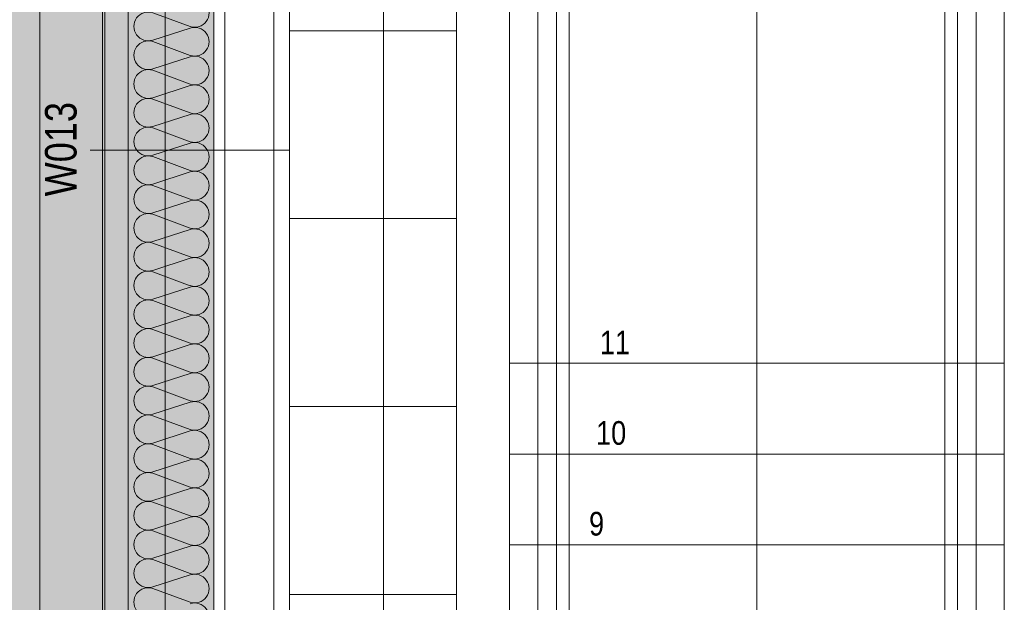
# Model space of a CAD drawing. Extents: x -620 to 3480, y 62 to 1112.
# Tile 10 of 76: x -499 to -436, y 416 to 454. Entities that reach past the tile are written whole.
import ezdxf
from ezdxf.lldxf.tags import DXFTag

# ---------------------------------------------------------------- set-up
doc = ezdxf.new("R2010")
doc.units = 0
doc.layers.get('0').update_dxf_attribs({"lineweight": 13})
for name, color, linetype, lineweight, true_color in [('30 -33 Aussenwände- 7 Fassade_ Elemente', 7, 'Continuous', 9, 0x00aacc), ('30 -35 Decken- 1 Konstruktion-Träger- Stahlbeton', 7, 'grob-A06GA2HT8I', 13, 0x33aa00), ('30 -35 Decken- 2.2 Treppen Außen', 7, 'Continuous', 9, 0x009999), ('iwb_Layout BA_Markierung', 7, 'Continuous', 9, 0xbadcdc), ('iwb_Schraffur_F90_feuerbestaendig', 1, 'Continuous', 13, 0xff0000), ('iwb_Schraffur_Unterzug', 7, 'Continuous', 5, 0xffffcc)]:
    doc.layers.add(name, color=color, linetype=linetype, lineweight=lineweight, true_color=true_color)
for name, color, linetype, lineweight in [('60- 61 allgemeine Ausstattung- 4 Terrassen', 7, 'Continuous', 9), ('70 -71 Achsen- 1 Gebäudeachsen', 7, 'STRICHPUNKT2-A06GA2HU8I', 18), ('70 -75 Raumstempel- 3 Wandstempel', 7, 'Continuous', 50)]:
    doc.layers.add(name, color=color, linetype=linetype, lineweight=lineweight)
doc.styles.get("Standard").update_dxf_attribs({"font": 'ARIALN.TTF'})
tags = doc.linetypes.add('grob-A06GA2HT8I', pattern=[14, 3, -8, 3]).pattern_tags.tags
tags[8:9] = [DXFTag(74, 4), DXFTag(75, 0), DXFTag(340, '0'), DXFTag(46, 0.0), DXFTag(50, 0.0), DXFTag(44, 0.0), DXFTag(45, 0.0)]
tags[6:7] = [DXFTag(74, 4), DXFTag(75, 0), DXFTag(340, '0'), DXFTag(46, 0.0), DXFTag(50, 0.0), DXFTag(44, 0.0), DXFTag(45, 0.0)]
tags[4:5] = [DXFTag(74, 4), DXFTag(75, 0), DXFTag(340, '0'), DXFTag(46, 0.0), DXFTag(50, 0.0), DXFTag(44, 0.0), DXFTag(45, 0.0)]
tags = doc.linetypes.add('STRICHPUNKT2-A06GA2HU8I', pattern=[12.7, 6.35, -3.175, 0, -3.175]).pattern_tags.tags
tags[10:11] = [DXFTag(74, 4), DXFTag(75, 0), DXFTag(340, '0'), DXFTag(46, 0.0), DXFTag(50, 0.0), DXFTag(44, 0.0), DXFTag(45, 0.0)]
tags[8:9] = [DXFTag(74, 4), DXFTag(75, 0), DXFTag(340, '0'), DXFTag(46, 0.0), DXFTag(50, 0.0), DXFTag(44, 0.0), DXFTag(45, 0.0)]
tags[6:7] = [DXFTag(74, 4), DXFTag(75, 0), DXFTag(340, '0'), DXFTag(46, 0.0), DXFTag(50, 0.0), DXFTag(44, 0.0), DXFTag(45, 0.0)]
tags[4:5] = [DXFTag(74, 4), DXFTag(75, 0), DXFTag(340, '0'), DXFTag(46, 0.0), DXFTag(50, 0.0), DXFTag(44, 0.0), DXFTag(45, 0.0)]

# ---------------------------------------------------------------- blocks, each defined once
blk = doc.blocks.new('Polygon-A06GA2HJ8I')
at = {"color": 0, "linetype": 'ByBlock', "lineweight": -2, "ltscale": 0.13}
blk.add_solid([(-496.963, 91.629), (-561.186, 91.458), (-496.798, 1077.035), (-561.186, 1077.035)], dxfattribs=at)
blk = doc.blocks.new('Referenz-A06GA2HW8I')
at = {"layer": '30 -33 Aussenwände- 7 Fassade_ Elemente', "color": 0, "linetype": 'Continuous', "lineweight": -2, "ltscale": 0.13}
for p, q in [((-485.885, 598.68), (-485.885, 373.68)), ((-486.585, 546.48), (-486.585, 381.48)), ((-481.745, 382.88), (-481.745, 545.08)), ((-493.545, 541.98), (-493.545, 385.98)), ((-492.045, 385.98), (-492.045, 541.98)), ((-486.585, 386.48), (-486.585, 541.48)), ((-482.745, 541.48), (-482.745, 386.48)), ((-490.485, 454.031), (-488.085, 453.144)), ((-488.085, 453.054), (-490.485, 452.283)), ((-490.485, 452.193), (-488.085, 451.306)), ((-488.085, 451.216), (-490.485, 450.444)), ((-490.485, 450.354), (-488.085, 449.467)), ((-488.085, 449.377), (-490.485, 448.606)), ((-490.485, 448.516), (-488.085, 447.629)), ((-488.085, 447.539), (-490.485, 446.767)), ((-490.485, 446.677), (-488.085, 445.79)), ((-488.085, 445.7), (-490.485, 444.929)), ((-490.485, 444.839), (-488.085, 443.952)), ((-488.085, 443.862), (-490.485, 443.09)), ((-490.485, 443), (-488.085, 442.113)), ((-488.085, 442.023), (-490.485, 441.252)), ((-490.485, 441.162), (-488.085, 440.275)), ((-488.085, 440.185), (-490.485, 439.413)), ((-490.485, 439.323), (-488.085, 438.436)), ((-488.085, 438.346), (-490.485, 437.575)), ((-490.485, 437.485), (-488.085, 436.597)), ((-488.085, 436.507), (-490.485, 435.736)), ((-490.485, 435.646), (-488.085, 434.759)), ((-488.085, 434.669), (-490.485, 433.898)), ((-490.485, 433.808), (-488.085, 432.92)), ((-488.085, 432.83), (-490.485, 432.059)), ((-490.485, 431.969), (-488.085, 431.082)), ((-488.085, 430.992), (-490.485, 430.221)), ((-490.485, 430.131), (-488.085, 429.243)), ((-488.085, 429.153), (-490.485, 428.382)), ((-490.485, 428.292), (-488.085, 427.405)), ((-488.085, 427.315), (-490.485, 426.544)), ((-490.485, 426.454), (-488.085, 425.566)), ((-488.085, 425.476), (-490.485, 424.705)), ((-490.485, 424.615), (-488.085, 423.728)), ((-488.085, 423.638), (-490.485, 422.866)), ((-490.485, 422.776), (-488.085, 421.889)), ((-488.085, 421.799), (-490.485, 421.028)), ((-490.485, 420.938), (-488.085, 420.051)), ((-488.085, 419.961), (-490.485, 419.189)), ((-490.485, 419.099), (-488.085, 418.212)), ((-488.085, 418.122), (-490.485, 417.351)), ((-490.485, 417.261), (-488.085, 416.374))]:
    blk.add_line(p, q, dxfattribs=at)
for centre, major_axis, end_param in [((-487.803, 454.019), (-0.282, -0.874), 3.764652), ((-490.767, 453.157), (0.282, 0.874), 3.765224), ((-487.803, 452.18), (-0.282, -0.874), 3.764652), ((-490.767, 451.319), (0.282, 0.874), 3.765224), ((-487.803, 450.341), (-0.282, -0.874), 3.764652), ((-490.767, 449.48), (0.282, 0.874), 3.765224), ((-487.803, 448.503), (-0.282, -0.874), 3.764652), ((-490.767, 447.642), (0.282, 0.874), 3.765224), ((-487.803, 446.664), (-0.282, -0.874), 3.764652), ((-490.767, 445.803), (0.282, 0.874), 3.765224), ((-487.803, 444.826), (-0.282, -0.874), 3.764652), ((-490.767, 443.965), (0.282, 0.874), 3.765224), ((-487.803, 442.987), (-0.282, -0.874), 3.764652), ((-490.767, 442.126), (0.282, 0.874), 3.765224), ((-487.803, 441.149), (-0.282, -0.874), 3.764652), ((-490.767, 440.287), (0.282, 0.874), 3.765224), ((-487.803, 439.31), (-0.282, -0.874), 3.764652), ((-490.767, 438.449), (0.282, 0.874), 3.765224), ((-487.803, 437.472), (-0.282, -0.874), 3.764652), ((-490.767, 436.61), (0.282, 0.874), 3.765224), ((-487.803, 435.633), (-0.282, -0.874), 3.764652), ((-490.767, 434.772), (0.282, 0.874), 3.765224), ((-487.803, 433.795), (-0.282, -0.874), 3.764652), ((-490.767, 432.933), (0.282, 0.874), 3.765224), ((-487.803, 431.956), (-0.282, -0.874), 3.764652), ((-490.767, 431.095), (0.282, 0.874), 3.765224), ((-487.803, 430.118), (-0.282, -0.874), 3.764652), ((-490.767, 429.256), (0.282, 0.874), 3.765224), ((-487.803, 428.279), (-0.282, -0.874), 3.764652), ((-490.767, 427.418), (0.282, 0.874), 3.765224), ((-487.803, 426.441), (-0.282, -0.874), 3.764652), ((-490.767, 425.579), (0.282, 0.874), 3.765224), ((-487.803, 424.602), (-0.282, -0.874), 3.764652), ((-490.767, 423.741), (0.282, 0.874), 3.765224), ((-487.803, 422.764), (-0.282, -0.874), 3.764652), ((-490.767, 421.902), (0.282, 0.874), 3.765224), ((-487.803, 420.925), (-0.282, -0.874), 3.764652), ((-490.767, 420.064), (0.282, 0.874), 3.765224), ((-487.803, 419.086), (-0.282, -0.874), 3.764652), ((-490.767, 418.225), (0.282, 0.874), 3.765224), ((-487.803, 417.248), (-0.282, -0.874), 3.764652), ((-490.767, 416.387), (0.282, 0.874), 3.765224), ((-487.803, 415.409), (-0.282, -0.874), 3.764652)]:
    blk.add_ellipse(centre, major_axis=major_axis, ratio=1, start_param=0, end_param=end_param, dxfattribs=at)
at = {"layer": '30 -35 Decken- 1 Konstruktion-Träger- Stahlbeton', "color": 0, "lineweight": -2}
for p, q in [((-497.685, 385.48), (-497.685, 602.48)), ((-489.685, 385.48), (-489.685, 602.48))]:
    blk.add_line(p, q, dxfattribs=at)
at = {"layer": '30 -35 Decken- 2.2 Treppen Außen', "color": 0, "linetype": 'grob-A06GA2HT8I', "lineweight": -2, "ltscale": 0.13}
for p, q in [((-471.085, 537.12), (-471.085, 409.621)), ((-467.685, 408.899), (-467.685, 537.12)), ((-465.885, 537.12), (-465.885, 408.516)), ((-464.685, 408.261), (-464.685, 537.12)), ((-463.885, 537.12), (-463.885, 408.091)), ((-451.885, 405.54), (-451.885, 537.12)), ((-439.885, 537.12), (-439.885, 402.989)), ((-439.085, 402.819), (-439.085, 537.12)), ((-437.885, 537.12), (-437.885, 402.564)), ((-436.085, 537.12), (-436.085, 402.182)), ((-467.685, 431.64), (-467.685, 479.12)), ((-436.085, 431.64), (-436.085, 479.12)), ((-467.685, 425.84), (-467.685, 431.64)), ((-436.085, 431.64), (-467.685, 431.64)), ((-436.085, 425.84), (-436.085, 431.64)), ((-467.685, 420.04), (-467.685, 425.84)), ((-436.085, 425.84), (-467.685, 425.84)), ((-436.085, 420.04), (-436.085, 425.84)), ((-467.685, 414.24), (-467.685, 420.04)), ((-436.085, 420.04), (-467.685, 420.04)), ((-436.085, 414.24), (-436.085, 420.04))]:
    blk.add_line(p, q, dxfattribs=at)
at = {"layer": '60- 61 allgemeine Ausstattung- 4 Terrassen', "color": 0, "lineweight": -2}
for p, q in [((-475.735, 211.08), (-475.735, 546.98)), ((-481.745, 452.88), (-471.085, 452.88)), ((-481.745, 440.88), (-471.085, 440.88)), ((-481.745, 428.88), (-471.085, 428.88)), ((-481.745, 416.88), (-471.085, 416.88))]:
    blk.add_line(p, q, dxfattribs=at)
at = {"layer": '70 -71 Achsen- 1 Gebäudeachsen', "color": 0, "linetype": 'STRICHPUNKT2-A06GA2HU8I', "lineweight": -2, "ltscale": 0.13}
blk.add_line((-493.685, 1081.42), (-493.685, 81.98), dxfattribs=at)
at = {"layer": '70 -75 Raumstempel- 3 Wandstempel', "color": 0, "linetype": 'Continuous', "lineweight": -2, "ltscale": 0.13}
blk.add_line((-494.485, 445.245), (-481.745, 445.245), dxfattribs=at)
at = {"layer": '30 -35 Decken- 2.2 Treppen Außen', "color": 0, "linetype": 'ByBlock', "lineweight": -2, "ltscale": 0.13, "char_height": 1.51033, "attachment_point": 1, "rotation": 0.001}
for s, insert in [('{\\fArial Narrow;11}', (-461.921, 433.721)), ('{\\fArial Narrow;10}', (-462.162, 427.945)), ('{\\fArial Narrow;9}', (-462.61, 422.145))]:
    blk.add_mtext(s, dxfattribs=dict(at, insert=insert))
at = {"layer": '70 -75 Raumstempel- 3 Wandstempel', "color": 0, "linetype": 'Continuous', "lineweight": -2, "ltscale": 0.13, "insert": (-497.363, 442.303), "char_height": 2.01377, "attachment_point": 1, "rotation": 90}
blk.add_mtext('{\\fArial Narrow;W013}', dxfattribs=at)
blk = doc.blocks.new('Referenz-A06GA2HY8I')
at = {"layer": 'iwb_Schraffur_F90_feuerbestaendig', "linetype": 'Continuous', "ltscale": 0.13}
blk.add_solid([(-492.045, 553.38), (-486.585, 553.38), (-492.045, 376.896), (-486.585, 376.896)], dxfattribs=at)
at = {"layer": 'iwb_Schraffur_Unterzug', "linetype": 'Continuous', "ltscale": 0.13}
blk.add_solid([(-497.685, 385.48), (-497.685, 602.48), (-489.685, 385.48), (-489.685, 602.48)], dxfattribs=at)

msp = doc.modelspace()

# ---------------------------------------------------------------- block references
at = {"color": 8, "lineweight": 13, "ltscale": 0.13, "true_color": 0x808080}
msp.add_blockref('Referenz-A06GA2HW8I', (0, 0), dxfattribs=at)
at = {"color": 8, "lineweight": 25, "ltscale": 0.25, "true_color": 0x808080}
msp.add_blockref('Referenz-A06GA2HY8I', (0, 0), dxfattribs=at)
at = {"layer": 'iwb_Layout BA_Markierung', "ltscale": 0.13}
msp.add_blockref('Polygon-A06GA2HJ8I', (0, 0), dxfattribs=at)

doc.saveas('drawing.dxf')
